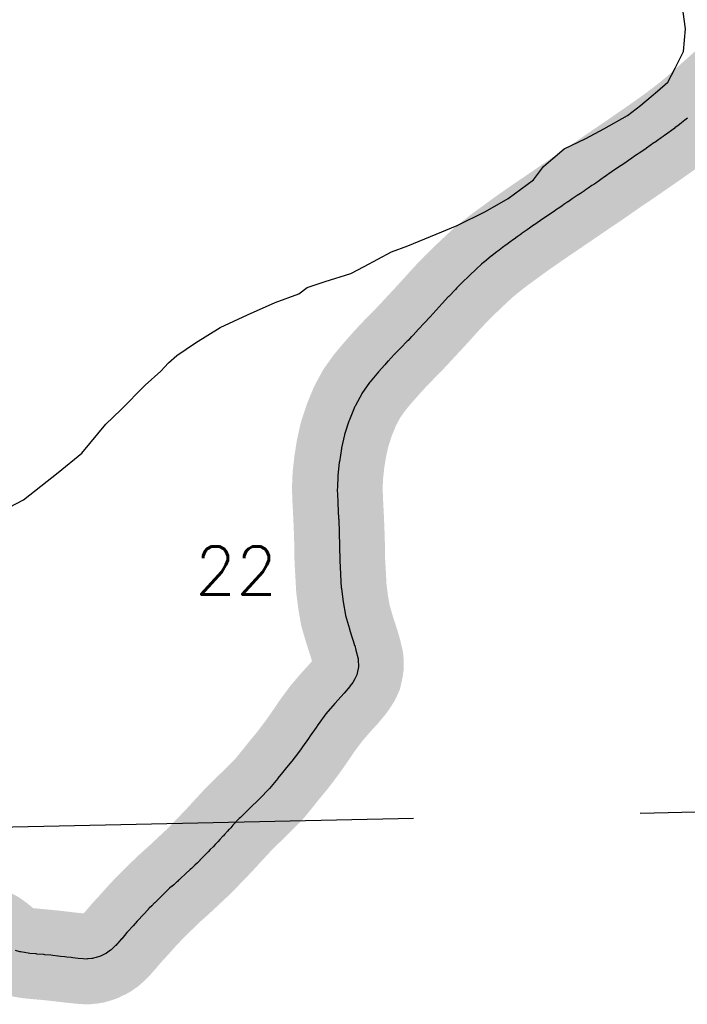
# Model space of a CAD drawing. Header units: feet. Extents: x 18803 to 104580, y -6601 to 116448.
# Tile 43 of 95: x 35160 to 38843, y 93317 to 98752. Entities that reach past the tile are written whole.
import ezdxf

# ---------------------------------------------------------------- set-up
doc = ezdxf.new("R2010")
doc.units = ezdxf.units.FT
doc.header["$LTSCALE"] = 100
doc.header["$MEASUREMENT"] = 0
doc.linetypes.add('DASHED', pattern=[0.75, 0.5, -0.25])
for name, color, linetype in [('ELPC BOLD TITLE SHEET', 3, 'Continuous'), ('ELPC-XIST', 6, 'Continuous'), ('ELRGOV-SECTION', 253, 'DASHED'), ('ET-SEC NUMBS', 253, 'Continuous'), ('SL-VICINITY MAP', 2, 'Continuous')]:
    doc.layers.add(name, color=color, linetype=linetype)
doc.styles.add('L2640', font='simplex.shx', dxfattribs={"height": 264})

msp = doc.modelspace()

# ---------------------------------------------------------------- linework, layer by layer
at = {"layer": 'ELPC BOLD TITLE SHEET', "const_width": 500}
msp.add_lwpolyline([(39105.45262098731, 98438.30162261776), (39090.70769720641, 98424.95001111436), (39090.51251040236, 98424.77444982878), (39086.4328805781, 98421.12956202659), (39086.41410740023, 98421.11277851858), (39075.39527431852, 98411.25538560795), (39060.51010835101, 98397.72038697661), (39060.27333193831, 98397.50683232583), (39045.26268454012, 98384.07819463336), (39045.24540394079, 98384.06270794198), (39045.2282364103, 98384.04734067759), (39044.78156443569, 98383.64676559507), (39029.70068643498, 98370.22507170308), (39029.66959424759, 98370.19731108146), (39029.63801216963, 98370.16917321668), (39013.64684987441, 98355.87618003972), (39013.50271886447, 98355.7479887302), (39003.83278005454, 98347.18966803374), (39003.80945283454, 98347.16907113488), (39003.78642187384, 98347.14870382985), (38997.23579306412, 98341.36941501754), (38980.92389419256, 98326.73619512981), (38980.84024184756, 98326.66136751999), (38964.48210799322, 98312.07102579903), (38964.46068334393, 98312.05193058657), (38964.31457490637, 98311.92180429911), (38964.14855245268, 98311.7730887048), (38948.08196448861, 98297.2983201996), (38932.30482430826, 98282.9286345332), (38932.2413964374, 98282.87099267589), (38925.44999626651, 98276.7127643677), (38916.69087788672, 98268.92631883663), (38916.65424811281, 98268.89379824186), (38901.26724220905, 98255.25036535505), (38900.99340554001, 98255.00988236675), (38885.8034034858, 98241.79788737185), (38884.6374342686, 98240.81078944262), (38884.29966714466, 98240.52817182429), (38866.82282307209, 98226.07568614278), (38866.55019009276, 98225.8523517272), (38848.74351743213, 98211.4029382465), (38848.60324149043, 98211.28965575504), (38843.84740236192, 98207.46742512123), (38830.593988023, 98197.14197377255), (38830.58941124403, 98197.13840846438), (38812.29211632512, 98182.88627632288), (38812.16804403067, 98182.79004262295), (38800.29995895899, 98173.6238181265), (38793.57878672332, 98168.51010789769), (38793.56774843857, 98168.5017127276), (38774.64422354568, 98154.11482920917), (38774.45080430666, 98153.96875490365), (38756.33764803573, 98140.38022646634), (38755.53577641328, 98139.80196602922), (38755.46400392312, 98139.75033553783), (38736.57822905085, 98126.19807380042), (38736.26001720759, 98125.9722561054), (38717.41316607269, 98112.74631186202), (38710.70527128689, 98107.99543558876), (38710.60657126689, 98107.92528584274), (38698.64884174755, 98099.39670018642), (38698.64187721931, 98099.39172919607), (38698.634974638, 98099.38680486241), (38679.45430344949, 98085.69303238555), (38679.29666845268, 98085.58112743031), (38663.78885112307, 98074.63450328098), (38659.53776181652, 98071.65333884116), (38659.29934368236, 98071.48757509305), (38617.81352770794, 98042.89171047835), (38616.00723688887, 98041.63033090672), (38597.29880867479, 98028.68898730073), (38597.27274008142, 98028.6709716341), (38577.30731789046, 98014.88613042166), (38577.21826091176, 98014.82484163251), (38567.67101861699, 98008.27577844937), (38567.54688779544, 98008.19024133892), (38557.62685778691, 98001.32337705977), (38557.61383241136, 98001.31436480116), (38538.03441244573, 97987.7736654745), (38537.90382414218, 97987.6837824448), (38518.74573794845, 97974.56006712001), (38518.71760358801, 97974.54085336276), (38518.68953396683, 97974.52164472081), (38518.22789975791, 97974.20678117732), (38518.15241203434, 97974.15542164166), (38498.26388563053, 97960.6608652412), (38478.0856639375, 97946.87139834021), (38477.90606016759, 97946.74944568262), (38469.63982743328, 97941.17251761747), (38469.60948399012, 97941.15211261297), (38469.5791333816, 97941.13165860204), (38457.34387134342, 97932.9128159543), (38437.20689014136, 97919.28526241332), (38421.13864355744, 97908.2297897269), (38420.81695765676, 97908.00592111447), (38417.69242755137, 97905.80665066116), (38417.58713667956, 97905.73281424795), (38398.22811012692, 97892.20750128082), (38378.78660738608, 97878.51905326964), (38374.0814309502, 97875.18068892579), (38358.91570994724, 97864.57502349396), (38358.8881140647, 97864.55566943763), (38358.86046596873, 97864.53631591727), (38338.55892269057, 97850.2843379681), (38338.18473413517, 97850.02506243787), (38327.52116541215, 97842.732591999), (38317.64914598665, 97836.0812733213), (38317.50015783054, 97835.98141179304), (38296.74043312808, 97822.13912267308), (38296.72814944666, 97822.13092155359), (38296.71576408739, 97822.1226596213), (38280.45851225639, 97811.26396615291), (38280.27668464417, 97811.1417516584), (38275.47511916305, 97807.89413876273), (38275.44996534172, 97807.87708095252), (38275.42478823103, 97807.86003693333), (38253.54788663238, 97793.0115150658), (38235.51062606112, 97780.70791391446), (38231.09990883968, 97777.71827318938), (38231.09049725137, 97777.71188779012), (38231.0814950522, 97777.70578404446), (38208.23592112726, 97762.20092423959), (38208.23467016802, 97762.20007498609), (38208.23072294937, 97762.19739577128), (38193.13987826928, 97751.95185798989), (38193.05052440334, 97751.89101048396), (38185.25611387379, 97746.56723778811), (38185.19187032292, 97746.52345260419), (38162.37833959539, 97731.00850707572), (38162.36336494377, 97730.99830786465), (38162.34834178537, 97730.98808584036), (38152.905152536, 97724.55311218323), (38152.87659225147, 97724.53363159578), (38139.57168652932, 97715.44990636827), (38139.49294118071, 97715.3962838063), (38116.70608292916, 97699.91970726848), (38116.68067616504, 97699.90240825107), (38116.65528892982, 97699.88515116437), (38112.73459598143, 97697.21334954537), (38112.66957514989, 97697.16894731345), (38093.58557327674, 97684.10900594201), (38073.59472323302, 97670.30523608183), (38034.04909138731, 97643.67280758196), (38033.68601061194, 97643.42537518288), (37996.36897892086, 97617.69303050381), (37996.3624837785, 97617.68855261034), (37995.365637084, 97617.00144279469), (37995.15911990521, 97616.8581437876), (37972.73310308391, 97601.19347110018), (37972.72653322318, 97601.18887914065), (37972.71993244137, 97601.18426749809), (37960.64991917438, 97592.74624736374), (37949.60251116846, 97585.08587871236), (37927.19447395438, 97569.29864270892), (37926.34100316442, 97568.68625610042), (37926.32164345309, 97568.67239107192), (37926.3022777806, 97568.65850491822), (37905.45366118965, 97553.73625281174), (37888.34651870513, 97541.21538497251), (37888.06938492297, 97541.01070786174), (37884.4447360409, 97538.30949519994), (37884.16486584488, 97538.10282126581), (37863.61165958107, 97523.0633039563), (37863.60777652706, 97523.06046292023), (37847.14936712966, 97511.02008165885), (37843.8232029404, 97508.5991918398), (37824.68338110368, 97494.41976615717), (37824.59790980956, 97494.35662755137), (37805.42286046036, 97480.23242101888), (37805.14286525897, 97480.02419734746), (37804.84551699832, 97479.80095033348), (37784.97812185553, 97464.46419444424), (37764.11037112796, 97448.08866906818), (37763.54991329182, 97447.63977582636), (37722.17486140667, 97413.81910734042), (37721.46984792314, 97413.22745512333), (37708.73974227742, 97402.26085461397), (37680.97110293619, 97376.35682771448), (37680.85126740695, 97376.24451185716), (37640.69949822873, 97338.43487642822), (37640.35477833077, 97338.10561061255), (37601.45457948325, 97300.41691513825), (37601.33023533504, 97300.29581995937), (37571.28001379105, 97270.87931641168), (37563.68862262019, 97263.00951865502), (37563.6184043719, 97262.93650582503), (37526.84347942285, 97224.5827223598), (37526.33815122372, 97224.04320551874), (37491.49650699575, 97185.9609530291), (37491.37513687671, 97185.82754136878), (37457.39963348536, 97148.26909972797), (37457.38632319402, 97148.25441241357), (37457.37305028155, 97148.23974865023), (37424.25435584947, 97111.71684665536), (37391.10667022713, 97076.14148462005), (37391.02147344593, 97076.04970275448), (37360.28327389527, 97042.81053228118), (37330.10421912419, 97010.42154568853), (37320.96717232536, 97000.71093348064), (37320.735313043, 97000.46706725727), (37302.60849032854, 96981.59863973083), (37302.58830407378, 96981.57757142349), (37302.56881582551, 96981.55726788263), (37297.68333363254, 96976.45363698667), (37263.0711742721, 96941.15474199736), (37262.98422933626, 96941.06571651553), (37247.45247437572, 96925.09852839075), (37247.41300451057, 96925.0580267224), (37228.82440538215, 96906.01862417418), (37227.05812859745, 96904.17664344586), (37226.76952419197, 96903.87144731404), (37210.23441291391, 96886.1402349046), (37210.23214631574, 96886.13780360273), (37210.22977865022, 96886.13526440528), (37192.31579356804, 96866.91762310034), (37191.80245807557, 96866.35264119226), (37191.62527268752, 96866.1525578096), (37174.49296099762, 96846.59587206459), (37139.8568804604, 96807.680397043), (37094.49113501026, 96753.70872243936), (37093.7783748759, 96752.82933954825), (37090.76578653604, 96748.97379528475), (37048.1178043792, 96689.38383062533), (37047.2827150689, 96688.15325287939), (37046.93035789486, 96687.51835421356), (37012.11960466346, 96622.95444237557), (37010.003029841, 96618.62518848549), (37009.17913159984, 96616.78882619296), (36978.83358779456, 96542.70116411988), (36976.36847533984, 96535.25892068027), (36976.34934944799, 96535.20101146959), (36953.86493656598, 96466.92481299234), (36952.70542758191, 96463.05408607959), (36952.16349370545, 96460.9755957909), (36935.95377000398, 96388.14391344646), (36935.77046220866, 96387.2607024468), (36935.36849336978, 96385.17396014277), (36923.58431463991, 96310.82723167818), (36923.5491714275, 96310.54386074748), (36923.49700711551, 96310.09813897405), (36915.16761329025, 96234.41599170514), (36915.16398644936, 96234.37113106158), (36915.09150006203, 96233.16849306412), (36912.5003615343, 96169.11282483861), (36912.47674842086, 96168.13241883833), (36912.4134802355, 96159.95653872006), (36914.94322436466, 96094.16987726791), (36914.97049028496, 96093.60712336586), (36915.56728542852, 96083.39835908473), (36915.58040303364, 96083.15614865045), (36919.77006630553, 95999.12580886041), (36919.77069328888, 95999.1131805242), (36920.0471014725, 95993.5222767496), (36922.99344220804, 95920.46548805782), (36923.02776882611, 95919.49553757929), (36923.03355777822, 95919.31734562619), (36925.17171650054, 95847.04525446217), (36925.24834479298, 95841.86752954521), (36925.24948168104, 95841.78294979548), (36926.10737709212, 95770.78644455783), (36926.12667637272, 95770.0141302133), (36926.28803335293, 95765.75680230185), (36930.54228828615, 95692.6368027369), (36930.86304479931, 95686.78184169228), (36930.86762139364, 95686.69602160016), (36934.53961903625, 95615.9064781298), (36934.62980195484, 95614.6739310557), (36935.00175856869, 95610.73845929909), (36944.04333029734, 95538.4779283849), (36944.07095034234, 95538.26331790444), (36944.12945016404, 95537.91557091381), (36956.94869058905, 95464.29491632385), (36957.05075944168, 95463.73929422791), (36957.34790764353, 95462.64036996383), (36978.76285582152, 95388.9451581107), (36978.84728696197, 95388.66912822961), (36978.97065017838, 95388.27542011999), (36988.98432226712, 95357.06348945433), (36988.99091518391, 95357.04301493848), (36988.99750041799, 95357.02251434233), (37001.55896531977, 95318.06003966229), (37007.96847075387, 95297.86392463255), (37008.2413519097, 95296.95392202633), (37015.41233088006, 95271.57401838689), (37027.00169961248, 95223.74922637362), (37027.77160523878, 95218.78375610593), (37027.89686809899, 95217.01992261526), (37028.94838980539, 95184.21151083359), (37026.60886109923, 95166.82805285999), (37025.99627142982, 95163.46561871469), (37019.51867431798, 95135.3779166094), (37011.70627542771, 95117.90826751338), (37009.53729986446, 95113.83910294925), (36997.08152408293, 95093.95920100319), (36982.34519400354, 95072.82833264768), (36980.87021464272, 95070.89215598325), (36950.40366216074, 95034.21189157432), (36948.88817844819, 95032.52046712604), (36948.72962984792, 95032.34486497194), (36899.88689424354, 94978.66198282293), (36899.32010258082, 94978.02085065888), (36898.16079114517, 94976.67109810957), (36849.91132326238, 94920.19634906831), (36849.80710193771, 94920.06044400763), (36849.45988839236, 94919.5993290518), (36806.06105527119, 94860.89529748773), (36805.56970684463, 94860.21100524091), (36795.20836771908, 94845.34993260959), (36763.4056463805, 94798.40630122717), (36763.40073386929, 94798.39905654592), (36763.39596097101, 94798.39201345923), (36753.60314715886, 94783.95460439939), (36753.24174238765, 94783.43356009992), (36720.77079336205, 94737.64559244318), (36708.90611431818, 94721.77787403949), (36708.90504976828, 94721.77645024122), (36708.90413491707, 94721.77522670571), (36679.35674608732, 94682.25579622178), (36661.17106764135, 94659.01573091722), (36660.58826682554, 94658.29438894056), (36632.78119630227, 94624.95355983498), (36632.54091627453, 94624.66173618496), (36609.78341574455, 94596.66404407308), (36585.01087183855, 94565.41639128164), (36584.96107997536, 94565.35374973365), (36583.4058515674, 94563.40230492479), (36538.72396319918, 94508.83455405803), (36537.80983786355, 94507.76984405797), (36534.48208998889, 94504.07191995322), (36486.28128242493, 94454.83190101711), (36485.96703858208, 94454.51561532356), (36479.64405291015, 94448.24536559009), (36430.9345195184, 94400.92622756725), (36430.92769057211, 94400.91959548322), (36423.82640076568, 94394.02502804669), (36423.72990421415, 94393.93092417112), (36377.65436106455, 94348.79816731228), (36371.18522011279, 94342.23712793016), (36370.6552584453, 94341.68618124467), (36336.56970634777, 94305.36293527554), (36324.31695203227, 94291.8157552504), (36314.77587513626, 94281.38611680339), (36314.68765121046, 94281.29007350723), (36307.16370818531, 94273.13297791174), (36307.08408477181, 94273.04633074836), (36290.29394625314, 94254.70664546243), (36290.15271639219, 94254.5534046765), (36281.71476208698, 94245.45852794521), (36281.59563423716, 94245.32940581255), (36264.1014324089, 94226.26118113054), (36263.95447762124, 94226.10208842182), (36254.11519836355, 94215.52217611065), (36238.0945672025, 94198.84204805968), (36226.54759341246, 94186.90155175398), (36211.38176281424, 94171.30171651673), (36199.08492674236, 94158.50401050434), (36199.08481468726, 94158.5038938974), (36199.08399437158, 94158.50304020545), (36183.03894521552, 94141.80660827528), (36182.9370361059, 94141.70104524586), (36170.65813120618, 94129.03971319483), (36170.63168818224, 94129.01254338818), (36170.60523417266, 94128.98529797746), (36153.79473300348, 94111.73327940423), (36153.23842454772, 94111.17624484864), (36140.1492618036, 94098.38876133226), (36126.13228599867, 94085.29727005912), (36107.17360842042, 94067.45254642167), (36107.14472694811, 94067.42546161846), (36107.1158512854, 94067.39831600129), (36101.157778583, 94061.81783996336), (36101.07869326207, 94061.74401284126), (36075.07326466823, 94037.54887957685), (36073.58566906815, 94036.11921081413), (36049.75981252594, 94013.76716984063), (36049.4579976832, 94013.48790233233), (36037.15335020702, 94002.25862907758), (36036.90287964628, 94002.02735944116), (36027.84116729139, 93993.56195562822), (36027.24775261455, 93993.02271849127), (36009.4662128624, 93977.30663543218), (36009.44980065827, 93977.29209759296), (36009.43337871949, 93977.27757248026), (35998.51685617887, 93967.60063165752), (35998.22835486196, 93967.34161483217), (35987.26715884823, 93957.37478356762), (35962.1310089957, 93933.3245725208), (35961.4876069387, 93932.7007484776), (35934.74422063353, 93906.6671851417), (35934.73726782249, 93906.66041102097), (35934.73077593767, 93906.65408964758), (35928.99030953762, 93901.05949275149), (35928.8317268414, 93900.90387122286), (35905.44527222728, 93877.7954317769), (35904.42750500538, 93876.77106544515), (35904.41770989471, 93876.7612197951), (35904.40747568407, 93876.7509239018), (35888.84397309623, 93861.11379139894), (35888.84243973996, 93861.11225131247), (35888.83911111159, 93861.10890736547), (35874.6895574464, 93846.8984221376), (35869.29105275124, 93841.4184931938), (35868.89070837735, 93841.00485563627), (35842.5740670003, 93813.32870331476), (35839.02376265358, 93809.43730824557), (35838.77904438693, 93809.16610107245), (35813.4660589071, 93780.80135676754), (35813.41460141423, 93780.74383021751), (35808.78595596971, 93775.58135343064), (35785.80082425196, 93750.0863614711), (35785.58460747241, 93749.84884237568), (35780.59755709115, 93744.42311256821), (35759.96165275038, 93722.16026106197), (35751.59175709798, 93712.84190426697), (35751.27145101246, 93712.48010704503), (35738.04770253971, 93697.32543176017), (35722.54504803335, 93678.89664543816), (35721.87404475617, 93678.10971477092), (35721.74416055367, 93677.95831657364), (35710.74724824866, 93665.21771730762), (35710.63405212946, 93665.08727200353), (35701.8629579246, 93655.0334750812), (35701.30947478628, 93654.41521613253), (35697.59974503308, 93650.37661560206), (35689.58705339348, 93641.86487837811), (35688.75534152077, 93641.01297949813), (35675.81530303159, 93628.23232930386), (35666.56307449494, 93619.54667658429), (35665.15259731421, 93618.29298674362), (35661.4194670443, 93615.15198898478), (35638.51907035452, 93599.15978924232), (35637.03378630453, 93598.26121736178), (35634.28660006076, 93596.76737808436), (35606.54735155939, 93583.30435849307), (35605.0663364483, 93582.62856425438), (35604.92156827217, 93582.5666133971), (35582.37465035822, 93575.2619243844), (35581.17641277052, 93574.89901269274), (35567.09371980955, 93570.92775802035), (35560.99197029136, 93569.83605742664), (35558.72505315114, 93569.51535606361), (35537.3794246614, 93567.29012224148), (35534.5071177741, 93567.12870083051), (35525.82478556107, 93567.05472642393), (35509.86953623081, 93568.09546363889), (35509.24494617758, 93568.14244688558), (35482.97608496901, 93570.38133670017), (35482.39623988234, 93570.43953148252), (35482.25318326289, 93570.45420894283), (35453.39228522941, 93573.47987621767), (35453.32763216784, 93573.48671871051), (35444.22422988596, 93574.45925343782), (35420.44304432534, 93577.22957496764), (35408.28267604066, 93578.58398841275), (35384.21033084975, 93581.46435202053), (35371.23714441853, 93582.96847355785), (35371.17758103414, 93582.97532280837), (35343.26077785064, 93586.1589909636), (35332.40007898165, 93587.33765744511), (35331.99932671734, 93587.37849253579), (35298.03491841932, 93590.61441852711), (35297.89248025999, 93590.62832948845), (35292.45890442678, 93591.17197748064), (35292.06674484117, 93591.2086337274), (35252.80894354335, 93594.62015571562), (35252.42454461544, 93594.65486019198), (35251.99943684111, 93594.69551375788), (35216.29987841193, 93598.17966947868), (35207.38770465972, 93599.18711115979), (35205.81276852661, 93599.40080092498), (35186.83702261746, 93602.4065375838), (35163.6752120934, 93606.75731116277), (35160.47646249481, 93607.48962360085), (35160.45266697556, 93607.49606703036), (35137.37231834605, 93614.75425957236), (35121.41621295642, 93620.706944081), (35118.77469841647, 93621.78304091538), (35118.1459095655, 93622.15355463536), (35106.1033752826, 93629.37325808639), (35090.91065190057, 93641.08087771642), (35083.04756187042, 93647.30242684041), (35081.36882198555, 93648.70408050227), (35071.04728899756, 93657.79591245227), (35070.56634098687, 93658.2126663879), (35050.82913351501, 93675.03621446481), (35048.88755621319, 93676.59663821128), (35047.33463120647, 93677.7763776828), (35023.4660106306, 93694.8985023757), (35020.49686469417, 93696.80173760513), (35020.32123972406, 93696.90180455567), (34991.71345091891, 93710.01353690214), (34991.55239027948, 93710.07459318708), (34989.37244532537, 93710.81522887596), (34965.44665561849, 93718.0219048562), (34953.01366092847, 93721.46107568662), (34950.79672243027, 93721.98865591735), (34935.87378548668, 93724.97332781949), (34911.88096558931, 93728.96204989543), (34909.68632109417, 93729.25167371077)], dxfattribs=at)
at = {"layer": 'ELPC-XIST'}
msp.add_lwpolyline([(38843.84740236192, 98207.46742512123), (38830.593988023, 98197.14197377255), (38830.58941124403, 98197.13840846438), (38812.29211632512, 98182.88627632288), (38812.16804403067, 98182.79004262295), (38800.29995895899, 98173.6238181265), (38793.57878672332, 98168.51010789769), (38793.56774843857, 98168.5017127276), (38774.64422354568, 98154.11482920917), (38774.45080430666, 98153.96875490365), (38756.33764803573, 98140.38022646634), (38755.53577641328, 98139.80196602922), (38755.46400392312, 98139.75033553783), (38736.57822905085, 98126.19807380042), (38736.26001720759, 98125.9722561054), (38717.41316607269, 98112.74631186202), (38710.70527128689, 98107.99543558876), (38710.60657126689, 98107.92528584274), (38698.64884174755, 98099.39670018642), (38698.64187721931, 98099.39172919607), (38698.634974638, 98099.38680486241), (38679.45430344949, 98085.69303238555), (38679.29666845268, 98085.58112743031), (38663.78885112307, 98074.63450328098), (38659.53776181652, 98071.65333884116), (38659.29934368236, 98071.48757509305), (38617.81352770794, 98042.89171047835), (38616.00723688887, 98041.63033090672), (38597.29880867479, 98028.68898730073), (38597.27274008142, 98028.6709716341), (38577.30731789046, 98014.88613042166), (38577.21826091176, 98014.82484163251), (38567.67101861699, 98008.27577844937), (38567.54688779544, 98008.19024133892), (38557.62685778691, 98001.32337705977), (38557.61383241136, 98001.31436480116), (38538.03441244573, 97987.7736654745), (38537.90382414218, 97987.6837824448), (38518.74573794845, 97974.56006712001), (38518.71760358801, 97974.54085336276), (38518.68953396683, 97974.52164472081), (38518.22789975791, 97974.20678117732), (38518.15241203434, 97974.15542164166), (38498.26388563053, 97960.6608652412), (38478.0856639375, 97946.87139834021), (38477.90606016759, 97946.74944568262), (38469.63982743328, 97941.17251761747), (38469.60948399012, 97941.15211261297), (38469.5791333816, 97941.13165860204), (38457.34387134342, 97932.9128159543), (38437.20689014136, 97919.28526241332), (38421.13864355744, 97908.2297897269), (38420.81695765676, 97908.00592111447), (38417.69242755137, 97905.80665066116), (38417.58713667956, 97905.73281424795), (38398.22811012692, 97892.20750128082), (38378.78660738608, 97878.51905326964), (38374.0814309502, 97875.18068892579), (38358.91570994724, 97864.57502349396), (38358.8881140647, 97864.55566943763), (38358.86046596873, 97864.53631591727), (38338.55892269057, 97850.2843379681), (38338.18473413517, 97850.02506243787), (38327.52116541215, 97842.732591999), (38317.64914598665, 97836.0812733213), (38317.50015783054, 97835.98141179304), (38296.74043312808, 97822.13912267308), (38296.72814944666, 97822.13092155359), (38296.71576408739, 97822.1226596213), (38280.45851225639, 97811.26396615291), (38280.27668464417, 97811.1417516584), (38275.47511916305, 97807.89413876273), (38275.44996534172, 97807.87708095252), (38275.42478823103, 97807.86003693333), (38253.54788663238, 97793.0115150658), (38235.51062606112, 97780.70791391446), (38231.09990883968, 97777.71827318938), (38231.09049725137, 97777.71188779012), (38231.0814950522, 97777.70578404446), (38208.23592112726, 97762.20092423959), (38208.23467016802, 97762.20007498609), (38208.23072294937, 97762.19739577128), (38193.13987826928, 97751.95185798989), (38193.05052440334, 97751.89101048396), (38185.25611387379, 97746.56723778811), (38185.19187032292, 97746.52345260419), (38162.37833959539, 97731.00850707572), (38162.36336494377, 97730.99830786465), (38162.34834178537, 97730.98808584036), (38152.905152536, 97724.55311218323), (38152.87659225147, 97724.53363159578), (38139.57168652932, 97715.44990636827), (38139.49294118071, 97715.3962838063), (38116.70608292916, 97699.91970726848), (38116.68067616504, 97699.90240825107), (38116.65528892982, 97699.88515116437), (38112.73459598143, 97697.21334954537), (38112.66957514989, 97697.16894731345), (38093.58557327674, 97684.10900594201), (38073.59472323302, 97670.30523608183), (38034.04909138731, 97643.67280758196), (38033.68601061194, 97643.42537518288), (37996.36897892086, 97617.69303050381), (37996.3624837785, 97617.68855261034), (37995.365637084, 97617.00144279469), (37995.15911990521, 97616.8581437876), (37972.73310308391, 97601.19347110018), (37972.72653322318, 97601.18887914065), (37972.71993244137, 97601.18426749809), (37960.64991917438, 97592.74624736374), (37949.60251116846, 97585.08587871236), (37927.19447395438, 97569.29864270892), (37926.34100316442, 97568.68625610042), (37926.32164345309, 97568.67239107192), (37926.3022777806, 97568.65850491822), (37905.45366118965, 97553.73625281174), (37888.34651870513, 97541.21538497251), (37888.06938492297, 97541.01070786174), (37884.4447360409, 97538.30949519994), (37884.16486584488, 97538.10282126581), (37863.61165958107, 97523.0633039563), (37863.60777652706, 97523.06046292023), (37847.14936712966, 97511.02008165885), (37843.8232029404, 97508.5991918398), (37824.68338110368, 97494.41976615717), (37824.59790980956, 97494.35662755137), (37805.42286046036, 97480.23242101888), (37805.14286525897, 97480.02419734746), (37804.84551699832, 97479.80095033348), (37784.97812185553, 97464.46419444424), (37764.11037112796, 97448.08866906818), (37763.54991329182, 97447.63977582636), (37722.17486140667, 97413.81910734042), (37721.46984792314, 97413.22745512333), (37708.73974227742, 97402.26085461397), (37680.97110293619, 97376.35682771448), (37680.85126740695, 97376.24451185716), (37640.69949822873, 97338.43487642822), (37640.35477833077, 97338.10561061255), (37601.45457948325, 97300.41691513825), (37601.33023533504, 97300.29581995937), (37571.28001379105, 97270.87931641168), (37563.68862262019, 97263.00951865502), (37563.6184043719, 97262.93650582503), (37526.84347942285, 97224.5827223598), (37526.33815122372, 97224.04320551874), (37491.49650699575, 97185.9609530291), (37491.37513687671, 97185.82754136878), (37457.39963348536, 97148.26909972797), (37457.38632319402, 97148.25441241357), (37457.37305028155, 97148.23974865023), (37424.25435584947, 97111.71684665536), (37391.10667022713, 97076.14148462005), (37391.02147344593, 97076.04970275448), (37360.28327389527, 97042.81053228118), (37330.10421912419, 97010.42154568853), (37320.96717232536, 97000.71093348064), (37320.735313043, 97000.46706725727), (37302.60849032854, 96981.59863973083), (37302.58830407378, 96981.57757142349), (37302.56881582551, 96981.55726788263), (37297.68333363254, 96976.45363698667), (37263.0711742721, 96941.15474199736), (37262.98422933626, 96941.06571651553), (37247.45247437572, 96925.09852839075), (37247.41300451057, 96925.0580267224), (37228.82440538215, 96906.01862417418), (37227.05812859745, 96904.17664344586), (37226.76952419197, 96903.87144731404), (37210.23441291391, 96886.1402349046), (37210.23214631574, 96886.13780360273), (37210.22977865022, 96886.13526440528), (37192.31579356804, 96866.91762310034), (37191.80245807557, 96866.35264119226), (37191.62527268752, 96866.1525578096), (37174.49296099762, 96846.59587206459), (37139.8568804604, 96807.680397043), (37094.49113501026, 96753.70872243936), (37093.7783748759, 96752.82933954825), (37090.76578653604, 96748.97379528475), (37048.1178043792, 96689.38383062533), (37047.2827150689, 96688.15325287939), (37046.93035789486, 96687.51835421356), (37012.11960466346, 96622.95444237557), (37010.003029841, 96618.62518848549), (37009.17913159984, 96616.78882619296), (36978.83358779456, 96542.70116411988), (36976.36847533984, 96535.25892068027), (36976.34934944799, 96535.20101146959), (36953.86493656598, 96466.92481299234), (36952.70542758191, 96463.05408607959), (36952.16349370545, 96460.9755957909), (36935.95377000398, 96388.14391344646), (36935.77046220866, 96387.2607024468), (36935.36849336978, 96385.17396014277), (36923.58431463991, 96310.82723167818), (36923.5491714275, 96310.54386074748), (36923.49700711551, 96310.09813897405), (36915.16761329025, 96234.41599170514), (36915.16398644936, 96234.37113106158), (36915.09150006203, 96233.16849306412), (36912.5003615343, 96169.11282483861), (36912.47674842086, 96168.13241883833), (36912.4134802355, 96159.95653872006), (36914.94322436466, 96094.16987726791), (36914.97049028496, 96093.60712336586), (36915.56728542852, 96083.39835908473), (36915.58040303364, 96083.15614865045), (36919.77006630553, 95999.12580886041), (36919.77069328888, 95999.1131805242), (36920.0471014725, 95993.5222767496), (36922.99344220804, 95920.46548805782), (36923.02776882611, 95919.49553757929), (36923.03355777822, 95919.31734562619), (36925.17171650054, 95847.04525446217), (36925.24834479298, 95841.86752954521), (36925.24948168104, 95841.78294979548), (36926.10737709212, 95770.78644455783), (36926.12667637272, 95770.0141302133), (36926.28803335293, 95765.75680230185), (36930.54228828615, 95692.6368027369), (36930.86304479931, 95686.78184169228), (36930.86762139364, 95686.69602160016), (36934.53961903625, 95615.9064781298), (36934.62980195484, 95614.6739310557), (36935.00175856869, 95610.73845929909), (36944.04333029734, 95538.4779283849), (36944.07095034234, 95538.26331790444), (36944.12945016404, 95537.91557091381), (36956.94869058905, 95464.29491632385), (36957.05075944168, 95463.73929422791), (36957.34790764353, 95462.64036996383), (36978.76285582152, 95388.9451581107), (36978.84728696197, 95388.66912822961), (36978.97065017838, 95388.27542011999), (36988.98432226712, 95357.06348945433), (36988.99091518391, 95357.04301493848), (36988.99750041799, 95357.02251434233), (37001.55896531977, 95318.06003966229), (37007.96847075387, 95297.86392463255), (37008.2413519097, 95296.95392202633), (37015.41233088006, 95271.57401838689), (37027.00169961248, 95223.74922637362), (37027.77160523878, 95218.78375610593), (37027.89686809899, 95217.01992261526), (37028.94838980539, 95184.21151083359), (37026.60886109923, 95166.82805285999), (37025.99627142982, 95163.46561871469), (37019.51867431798, 95135.3779166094), (37011.70627542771, 95117.90826751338), (37009.53729986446, 95113.83910294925), (36997.08152408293, 95093.95920100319), (36982.34519400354, 95072.82833264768), (36980.87021464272, 95070.89215598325), (36950.40366216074, 95034.21189157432), (36948.88817844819, 95032.52046712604), (36948.72962984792, 95032.34486497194), (36899.88689424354, 94978.66198282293), (36899.32010258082, 94978.02085065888), (36898.16079114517, 94976.67109810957), (36849.91132326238, 94920.19634906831), (36849.80710193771, 94920.06044400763), (36849.45988839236, 94919.5993290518), (36806.06105527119, 94860.89529748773), (36805.56970684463, 94860.21100524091), (36795.20836771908, 94845.34993260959), (36763.4056463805, 94798.40630122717), (36763.40073386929, 94798.39905654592), (36763.39596097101, 94798.39201345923), (36753.60314715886, 94783.95460439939), (36753.24174238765, 94783.43356009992), (36720.77079336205, 94737.64559244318), (36708.90611431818, 94721.77787403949), (36708.90504976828, 94721.77645024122), (36708.90413491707, 94721.77522670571), (36679.35674608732, 94682.25579622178), (36661.17106764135, 94659.01573091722), (36660.58826682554, 94658.29438894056), (36632.78119630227, 94624.95355983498), (36632.54091627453, 94624.66173618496), (36609.78341574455, 94596.66404407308), (36585.01087183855, 94565.41639128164), (36584.96107997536, 94565.35374973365), (36583.4058515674, 94563.40230492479), (36538.72396319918, 94508.83455405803), (36537.80983786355, 94507.76984405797), (36534.48208998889, 94504.07191995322), (36486.28128242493, 94454.83190101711), (36485.96703858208, 94454.51561532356), (36479.64405291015, 94448.24536559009), (36430.9345195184, 94400.92622756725), (36430.92769057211, 94400.91959548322), (36423.82640076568, 94394.02502804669), (36423.72990421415, 94393.93092417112), (36377.65436106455, 94348.79816731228), (36371.18522011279, 94342.23712793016), (36370.6552584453, 94341.68618124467), (36336.56970634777, 94305.36293527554), (36324.31695203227, 94291.8157552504), (36314.77587513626, 94281.38611680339), (36314.68765121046, 94281.29007350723), (36307.16370818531, 94273.13297791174), (36307.08408477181, 94273.04633074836), (36290.29394625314, 94254.70664546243), (36290.15271639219, 94254.5534046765), (36281.71476208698, 94245.45852794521), (36281.59563423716, 94245.32940581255), (36264.1014324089, 94226.26118113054), (36263.95447762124, 94226.10208842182), (36254.11519836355, 94215.52217611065), (36238.0945672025, 94198.84204805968), (36226.54759341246, 94186.90155175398), (36211.38176281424, 94171.30171651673), (36199.08492674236, 94158.50401050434), (36199.08481468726, 94158.5038938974), (36199.08399437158, 94158.50304020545), (36183.03894521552, 94141.80660827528), (36182.9370361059, 94141.70104524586), (36170.65813120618, 94129.03971319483), (36170.63168818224, 94129.01254338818), (36170.60523417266, 94128.98529797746), (36153.79473300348, 94111.73327940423), (36153.23842454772, 94111.17624484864), (36140.1492618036, 94098.38876133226), (36126.13228599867, 94085.29727005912), (36107.17360842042, 94067.45254642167), (36107.14472694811, 94067.42546161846), (36107.1158512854, 94067.39831600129), (36101.157778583, 94061.81783996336), (36101.07869326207, 94061.74401284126), (36075.07326466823, 94037.54887957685), (36073.58566906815, 94036.11921081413), (36049.75981252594, 94013.76716984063), (36049.4579976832, 94013.48790233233), (36037.15335020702, 94002.25862907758), (36036.90287964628, 94002.02735944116), (36027.84116729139, 93993.56195562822), (36027.24775261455, 93993.02271849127), (36009.4662128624, 93977.30663543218), (36009.44980065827, 93977.29209759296), (36009.43337871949, 93977.27757248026), (35998.51685617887, 93967.60063165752), (35998.22835486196, 93967.34161483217), (35987.26715884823, 93957.37478356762), (35962.1310089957, 93933.3245725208), (35961.4876069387, 93932.7007484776), (35934.74422063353, 93906.6671851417), (35934.73726782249, 93906.66041102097), (35934.73077593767, 93906.65408964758), (35928.99030953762, 93901.05949275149), (35928.8317268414, 93900.90387122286), (35905.44527222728, 93877.7954317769), (35904.42750500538, 93876.77106544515), (35904.41770989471, 93876.7612197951), (35904.40747568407, 93876.7509239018), (35888.84397309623, 93861.11379139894), (35888.84243973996, 93861.11225131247), (35888.83911111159, 93861.10890736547), (35874.6895574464, 93846.8984221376), (35869.29105275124, 93841.4184931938), (35868.89070837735, 93841.00485563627), (35842.5740670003, 93813.32870331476), (35839.02376265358, 93809.43730824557), (35838.77904438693, 93809.16610107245), (35813.4660589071, 93780.80135676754), (35813.41460141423, 93780.74383021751), (35808.78595596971, 93775.58135343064), (35785.80082425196, 93750.0863614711), (35785.58460747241, 93749.84884237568), (35780.59755709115, 93744.42311256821), (35759.96165275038, 93722.16026106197), (35751.59175709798, 93712.84190426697), (35751.27145101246, 93712.48010704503), (35738.04770253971, 93697.32543176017), (35722.54504803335, 93678.89664543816), (35721.87404475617, 93678.10971477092), (35721.74416055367, 93677.95831657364), (35710.74724824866, 93665.21771730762), (35710.63405212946, 93665.08727200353), (35701.8629579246, 93655.0334750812), (35701.30947478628, 93654.41521613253), (35697.59974503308, 93650.37661560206), (35689.58705339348, 93641.86487837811), (35688.75534152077, 93641.01297949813), (35675.81530303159, 93628.23232930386), (35666.56307449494, 93619.54667658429), (35665.15259731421, 93618.29298674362), (35661.4194670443, 93615.15198898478), (35638.51907035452, 93599.15978924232), (35637.03378630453, 93598.26121736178), (35634.28660006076, 93596.76737808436), (35606.54735155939, 93583.30435849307), (35605.0663364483, 93582.62856425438), (35604.92156827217, 93582.5666133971), (35582.37465035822, 93575.2619243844), (35581.17641277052, 93574.89901269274), (35567.09371980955, 93570.92775802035), (35560.99197029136, 93569.83605742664), (35558.72505315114, 93569.51535606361), (35537.3794246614, 93567.29012224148), (35534.5071177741, 93567.12870083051), (35525.82478556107, 93567.05472642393), (35509.86953623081, 93568.09546363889), (35509.24494617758, 93568.14244688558), (35482.97608496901, 93570.38133670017), (35482.39623988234, 93570.43953148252), (35482.25318326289, 93570.45420894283), (35453.39228522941, 93573.47987621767), (35453.32763216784, 93573.48671871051), (35444.22422988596, 93574.45925343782), (35420.44304432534, 93577.22957496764), (35408.28267604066, 93578.58398841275), (35384.21033084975, 93581.46435202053), (35371.23714441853, 93582.96847355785), (35371.17758103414, 93582.97532280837), (35343.26077785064, 93586.1589909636), (35332.40007898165, 93587.33765744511), (35331.99932671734, 93587.37849253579), (35298.03491841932, 93590.61441852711), (35297.89248025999, 93590.62832948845), (35292.45890442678, 93591.17197748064), (35292.06674484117, 93591.2086337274), (35252.80894354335, 93594.62015571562), (35252.42454461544, 93594.65486019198), (35251.99943684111, 93594.69551375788), (35216.29987841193, 93598.17966947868), (35207.38770465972, 93599.18711115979), (35205.81276852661, 93599.40080092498), (35186.83702261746, 93602.4065375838), (35163.6752120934, 93606.75731116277), (35160.47646249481, 93607.48962360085), (35160.45266697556, 93607.49606703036), (35137.37231834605, 93614.75425957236)], dxfattribs=at)
at = {"layer": 'ELRGOV-SECTION', "ltscale": 50}
msp.add_lwpolyline([(19251.86898990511, 93954.76385983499), (24281.07389236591, 94060.99139243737), (29556.00950763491, 94173.74241832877), (34833.9483081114, 94289.81827432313), (40108.80344468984, 94405.84931698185), (45386.72737634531, 94525.20614321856), (46538.536406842, 94551.97600325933)], dxfattribs=at)
at = {"layer": 'SL-VICINITY MAP'}
msp.add_lwpolyline([(35065.77244132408, 96040.8441404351), (35180.74853951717, 96101.57638392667), (35372.57880168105, 96252.01754102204), (35501.84651769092, 96358.89408596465), (35635.10816919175, 96518.32765399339), (35717.81341313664, 96598.27803941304), (35851.6056105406, 96734.75101330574), (35939.47609811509, 96811.49527627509), (35980.20849361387, 96858.02382820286), (36026.8099052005, 96898.07529892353), (36130.78454861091, 96968.49122280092), (36266.12684455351, 97052.48774225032), (36417.47181423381, 97123.59207517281), (36568.86445766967, 97191.41591458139), (36699.81042466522, 97239.25549479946), (36746.5071837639, 97272.74597849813), (36846.08549822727, 97307.00496315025), (36987.77354781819, 97351.71946630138), (37060.63377629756, 97388.87135682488), (37212.03255431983, 97469.82003069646), (37300.94926487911, 97503.92407563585), (37426.53315863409, 97554.96691787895), (37572.90357970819, 97616.15539920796), (37729.23796681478, 97693.89461346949), (37854.53581803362, 97764.6204167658), (37994.54561663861, 97868.3718846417), (38050.47896625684, 97941.37083497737), (38102.37990850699, 97984.7805074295), (38164.34016430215, 98038.17992579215), (38284.4815061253, 98095.70604682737), (38383.38011883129, 98149.64227168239), (38513.55103655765, 98223.72007911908), (38586.1728962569, 98277.27443718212), (38643.29289047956, 98327.3223281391), (38679.34291449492, 98357.3769018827), (38736.03644456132, 98407.4185952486), (38776.37258119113, 98483.47206549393), (38821.78474852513, 98576.00523476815), (38834.30890242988, 98700.87232242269), (38821.0509770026, 98795.83405518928)], dxfattribs=at)

# ---------------------------------------------------------------- texts
at = {"layer": 'ET-SEC NUMBS', "style": 'L2640'}
msp.add_text('22', height=264, dxfattribs=at).set_placement((36127.2795711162, 95579.05697513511))

doc.saveas('drawing.dxf')
